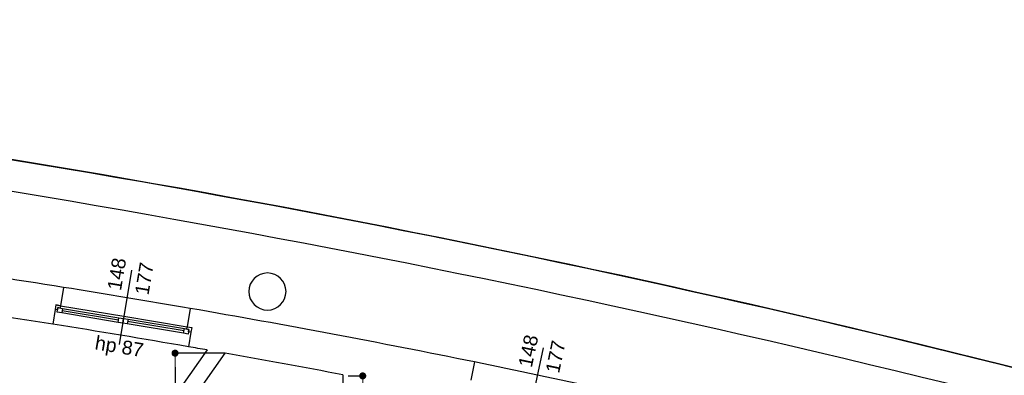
# Model space of a CAD drawing. Header units: millimetres. Extents: x -166872 to -65719, y 14266 to 44345.
# Tile 45 of 65: x -114583 to -103991, y 40512 to 44345. Entities that reach past the tile are written whole.
import ezdxf

# ---------------------------------------------------------------- set-up
doc = ezdxf.new("R2010")
doc.units = ezdxf.units.MM
doc.header["$MEASUREMENT"] = 0
for name, color, linetype in [('Obiekt', 7, 'Continuous'), ('Okno', 7, 'Continuous'), ('Strop', 7, 'Continuous'), ('Słup', 7, 'Continuous'), ('Wymiary', 63, 'Continuous'), ('Ściana', 7, 'Continuous')]:
    doc.layers.add(name, color=color, linetype=linetype)
doc.styles.add('Arial', font='txt')
doc.dimstyles.new('GENERATED_STYLE__1', dxfattribs={"dimtxt": 150, "dimasz": 152, "dimexe": 0.18, "dimexo": 0, "dimgap": 0.09, "dimtad": 1, "dimtih": 1, "dimtoh": 1, "dimlfac": 0.1, "dimzin": 0, "dimdsep": 46, "dimtxsty": 'Arial', "dimblk": 'ARROWHEAD_11', "dimblk1": 'ARROWHEAD_11', "dimblk2": 'ARROWHEAD_11', "dimcen": 0.09, "dimclrd": 114, "dimclre": 114, "dimclrt": 114, "dimazin": 0, "dimtfac": 1, "dimtdec": 4, "dimtmove": 0, "dimatfit": 3, "dimfxl": 1, "dimtolj": 1, "dimtzin": 0, "dimarcsym": 0})
doc.dimstyles.new('GENERATED_STYLE__2', dxfattribs={"dimtxt": 150, "dimasz": 152, "dimexe": 0.18, "dimexo": 0, "dimgap": 0.09, "dimtad": 1, "dimlfac": 0.1, "dimzin": 0, "dimdsep": 46, "dimtxsty": 'Arial', "dimblk": 'ARROWHEAD_11', "dimblk1": 'ARROWHEAD_11', "dimblk2": 'ARROWHEAD_11', "dimcen": 0.09, "dimclrd": 114, "dimclre": 114, "dimclrt": 114, "dimazin": 0, "dimtfac": 1, "dimtdec": 4, "dimtmove": 0, "dimatfit": 3, "dimfxl": 1, "dimtolj": 1, "dimtzin": 0, "dimarcsym": 0})

# ---------------------------------------------------------------- blocks, each defined once
blk = doc.blocks.new('ARROWHEAD_11')
at = {"color": 0, "linetype": 'Continuous', "lineweight": 0}
blk.add_line((0, 0), (-1, 0), dxfattribs=at)
at = {"color": 0, "linetype": 'Continuous', "lineweight": 0, "const_width": 0.25, "flags": 128}
blk.add_lwpolyline([(-0.125, 0, 1), (0.125, 0, 1)], format="xyb", close=True, dxfattribs=at)
blk = doc.blocks.new('*D5821')
at = {"layer": 'Defpoints', "color": 0}
for p in [(-112912, 40751), (-112372, 40751), (-112218, 38159)]:
    blk.add_point(p, dxfattribs=at)
at = {"layer": 'Wymiary', "color": 114, "lineweight": -2}
for p, q in [((-112372, 40751), (-112912, 40751)), ((-112912, 40599), (-112912, 39622)), ((-112912, 38311), (-112912, 39288)), ((-112218, 38159), (-112912, 38159))]:
    blk.add_line(p, q, dxfattribs=at)
at = {"layer": 'Wymiary', "color": 114, "lineweight": -2, "xscale": 152, "yscale": 152, "zscale": 152}
for p, rotation in [((-112912, 40751), 90), ((-112912, 38159), 270)]:
    blk.add_blockref('ARROWHEAD_11', p, dxfattribs=dict(at, rotation=rotation))
at = {"layer": 'Wymiary', "color": 114, "lineweight": 13, "insert": (-112912, 39455), "char_height": 150, "attachment_point": 5, "rotation": 90, "style": 'Arial'}
blk.add_mtext('\\A1;259', dxfattribs=at)
blk = doc.blocks.new('*D5823')
at = {"layer": 'Defpoints', "color": 0}
for p in [(-111048, 40506), (-110893, 40506), (-111048, 35329)]:
    blk.add_point(p, dxfattribs=at)
at = {"layer": 'Wymiary', "color": 114, "lineweight": -2}
for p, q in [((-111048, 40506), (-110893, 40506)), ((-110893, 40354), (-110893, 38084)), ((-110893, 35481), (-110893, 37752)), ((-111048, 35329), (-110893, 35329))]:
    blk.add_line(p, q, dxfattribs=at)
at = {"layer": 'Wymiary', "color": 114, "lineweight": -2, "xscale": 152, "yscale": 152, "zscale": 152}
for p, rotation in [((-110893, 40506), 90), ((-110893, 35329), 270)]:
    blk.add_blockref('ARROWHEAD_11', p, dxfattribs=dict(at, rotation=rotation))
at = {"layer": 'Wymiary', "color": 114, "lineweight": 13, "insert": (-110893, 37918), "char_height": 150, "attachment_point": 5, "rotation": 90, "style": 'Arial'}
blk.add_mtext('\\A1;518', dxfattribs=at)
blk = doc.blocks.new('*D5862')
at = {"layer": 'Defpoints', "color": 0}
for p in [(-118258, 41625), (-113288, 39722), (-113288, 38159)]:
    blk.add_point(p, dxfattribs=at)
at = {"layer": 'Wymiary', "color": 114, "lineweight": -2}
for p, q in [((-118258, 41625), (-118258, 39722)), ((-118106, 39722), (-113440, 39722)), ((-113288, 38159), (-113288, 39723))]:
    blk.add_line(p, q, dxfattribs=at)
at = {"layer": 'Wymiary', "color": 114, "lineweight": -2, "xscale": 152, "yscale": 152, "zscale": 152, "rotation": 180}
blk.add_blockref('ARROWHEAD_11', (-118258, 39722), dxfattribs=at)
at = {"layer": 'Wymiary', "color": 114, "lineweight": -2, "xscale": 152, "yscale": 152, "zscale": 152}
blk.add_blockref('ARROWHEAD_11', (-113288, 39722), dxfattribs=at)
at = {"layer": 'Wymiary', "color": 114, "lineweight": 13, "insert": (-115887, 39799), "char_height": 150, "attachment_point": 5, "style": 'Arial'}
blk.add_mtext('\\A1;497.00', dxfattribs=at)

msp = doc.modelspace()

# ---------------------------------------------------------------- linework, layer by layer
at = {"layer": 'Obiekt'}
for p, q in [((-113380.553, 41644.666), (-113513.642, 40845.674)), ((-108951.602, 40808.803), (-109118.877, 40016.263))]:
    msp.add_line(p, q, dxfattribs=at)
at = {"layer": 'Okno'}
for p, q in [((-114193.43, 41270.522), (-114201.296, 41221.143)), ((-114193.08, 41270.464), (-114201.296, 41221.143)), ((-114176.635, 41217.035), (-114201.296, 41221.143)), ((-114193.43, 41270.522), (-114143.76, 41262.248)), ((-114144.203, 41262.322), (-114193.43, 41270.522)), ((-114180.743, 41192.375), (-114172.528, 41241.696)), ((-114172.528, 41241.696), (-114176.635, 41217.035)), ((-114147.867, 41237.588), (-114172.528, 41241.696)), ((-114172.528, 41241.696), (-114123.207, 41233.48)), ((-114143.76, 41262.248), (-114147.867, 41237.588)), ((-114143.76, 41262.248), (-113463.138, 41148.875)), ((-114123.207, 41233.48), (-114131.423, 41184.16)), ((-113520.673, 41107.77), (-114127.315, 41208.82)), ((-114123.207, 41233.48), (-113516.566, 41132.43)), ((-114131.423, 41184.16), (-114180.743, 41192.375)), ((-113524.781, 41083.11), (-114131.423, 41184.16)), ((-113524.781, 41083.11), (-114131.423, 41184.16)), ((-113524.781, 41083.11), (-113516.566, 41132.43)), ((-113516.566, 41132.43), (-113467.245, 41124.215)), ((-113475.461, 41074.895), (-113467.245, 41124.215)), ((-113467.245, 41124.215), (-113475.461, 41074.895)), ((-113467.245, 41124.215), (-113417.925, 41116)), ((-113463.138, 41148.875), (-112782.515, 41035.502)), ((-113417.925, 41116), (-113426.14, 41066.679)), ((-113417.925, 41116), (-112811.283, 41014.95)), ((-113475.461, 41074.895), (-113524.781, 41083.11)), ((-113426.14, 41066.679), (-113475.461, 41074.895)), ((-112819.499, 40965.629), (-113426.14, 41066.679)), ((-112819.499, 40965.629), (-113426.14, 41066.679)), ((-112815.391, 40990.29), (-113422.033, 41091.339)), ((-112819.499, 40965.629), (-112811.283, 41014.95)), ((-112811.283, 41014.95), (-112761.963, 41006.734)), ((-112786.623, 41010.842), (-112782.515, 41035.502)), ((-112761.963, 41006.734), (-112786.623, 41010.842)), ((-112782.515, 41035.502), (-112732.845, 41027.229)), ((-112782.073, 41035.429), (-112732.845, 41027.229)), ((-112761.963, 41006.734), (-112770.178, 40957.414)), ((-112766.071, 40982.074), (-112761.963, 41006.734)), ((-112733.195, 41027.287), (-112741.41, 40977.966)), ((-112732.845, 41027.229), (-112741.41, 40977.966)), ((-112770.178, 40957.414), (-112819.499, 40965.629)), ((-112741.41, 40977.966), (-112766.071, 40982.074))]:
    msp.add_line(p, q, dxfattribs=at)
for radius, start, end in [(104642.008, 80.16415198, 80.92170589), (104232.008, 80.13677494, 80.94908293), (104642.008, 77.70317671, 78.46073062)]:
    msp.add_arc((-130623.425, -61871.074), radius, start, end, dxfattribs=at)
at = {"layer": 'Strop', "flags": 128}
msp.add_lwpolyline([(-96528.019, 14639.32), (-140258.019, 14639.32), (-141547.974, 14639.32), (-141547.974, 16204.96), (-158346.468, 31536.991), (-159768.887, 29978.522), (-165456.021, 35169.185), (-162779.93, 38101.664), (-160850.538, 36340.703), (-154498.018, 36340.703), (-154498.018, 42361.953, -0.000026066), (-154486.563, 42364.139, -0.048415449), (-132966.516, 44343.261, -0.006018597), (-130274.231, 44297.262), (-126000.282, 44095.254, -0.000456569), (-125806.601, 44084.047, -0.017918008), (-118229.318, 43365.515, -0.007769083), (-114963.359, 42885.553), (-114963.364, 42885.522, -0.034912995), (-97147.904, 38702.246, -0.03139835)], format="xyb", dxfattribs=at)
at = {"layer": 'Słup'}
for start, end in [(0, 180), (180, 0)]:
    msp.add_arc((-111918.126, 41415.135), 200, start, end, dxfattribs=at)
at = {"layer": 'Ściana'}
for p, q in [((-114112.592, 41460.152), (-114144.203, 41262.322)), ((-114201.296, 41221.143), (-114226.466, 41063.134)), ((-114193.43, 41270.522), (-114201.296, 41221.143)), ((-114144.203, 41262.322), (-114193.43, 41270.522)), ((-112747.849, 41232.823), (-112782.073, 41035.429)), ((-112782.073, 41035.429), (-112732.845, 41027.229)), ((-112732.845, 41027.229), (-112741.41, 40977.966)), ((-112741.41, 40977.966), (-112768.818, 40820.33)), ((-109690.889, 40655.892), (-109730.965, 40459.602))]:
    msp.add_line(p, q, dxfattribs=at)
at = {"layer": 'Ściana', "flags": 128}
for points in [[(-112568.065, 40785.224), (-113288.019, 39759.32)], [(-113108.019, 39702.463), (-112372.444, 40750.625)], [(-111108.019, 40517.697), (-111108.019, 38159.32)]]:
    msp.add_lwpolyline(points, dxfattribs=at)
at = {"layer": 'Ściana'}
for centre, radius, start, end in [((-135974.129, -86621.024), 131199.839, 72.78657015, 80.72275794), ((-135974.129, -86621.024), 130859.839, 72.78658978, 80.72275794), ((-130623.425, -61871.074), 104642.008, 80.92170589, 81.8132603), ((-130623.425, -61871.074), 104232.008, 80.94908293, 81.78588326), ((-130623.425, -61871.074), 104642.008, 78.46073062, 80.16415198), ((-130623.425, -61871.074), 104232.008, 80.02474766, 80.13677494), ((-130623.425, -61871.074), 104232.008, 79.20879921, 79.91554687)]:
    msp.add_arc(centre, radius, start, end, dxfattribs=at)

# ---------------------------------------------------------------- texts
at = {"layer": 'Obiekt', "char_height": 150, "attachment_point": 7, "style": 'Arial'}
for s, insert, rotation in [('\\A1;{\\fArial|b0|i0|c238|p38;148}', (-113491.777, 41418.379), 80.5429289), ('\\A1;{\\fArial|b0|i0|c238|p38;177}', (-113198.289, 41369.492), 80.5429289), ('\\A1;{\\fArial|b0|i0|c238|p38;hp 87}', (-113789.755, 40748.893), 350.5429289), ('\\A1;{\\fArial|b0|i0|c238|p38;148}', (-109072.44, 40587.5), 78.0819537), ('\\A1;{\\fArial|b0|i0|c238|p38;177}', (-108781.322, 40526.057), 78.0819537)]:
    msp.add_mtext(s, dxfattribs=dict(at, insert=insert, rotation=rotation))

# ---------------------------------------------------------------- dimensions: what is measured, and where the dimension line sits
at = {"layer": 'Wymiary', "lineweight": 13}
dim = msp.add_linear_dim(base=(-113288.019, 39722.325), p1=(-118258.019, 41624.859), p2=(-113288.019, 38159.32), dimstyle='GENERATED_STYLE__1', dxfattribs=at)
dim.commit()
dim.dimension.update_dxf_attribs({"geometry": '*D5862', "text_midpoint": (-115886.848, 39722.325), "dimtype": 128})
for base, p1, p2, text, picture, middle in [((-112911.652, 40750.625), (-112218.019, 38159.32), (-112372.444, 40750.625), '259', '*D5821', (-112911.652, 39454.973)), ((-110893.234, 40506.243), (-111048.019, 35329.32), (-111048.019, 40506.243), '518', '*D5823', (-110893.234, 37917.781))]:
    dim = msp.add_linear_dim(base=base, p1=p1, p2=p2, angle=90, text=text, dimstyle='GENERATED_STYLE__2', dxfattribs=at)
    dim.commit()
    dim.dimension.update_dxf_attribs({"geometry": picture, "text_midpoint": middle, "dimtype": 128, "text_rotation": 90})

doc.saveas('drawing.dxf')
